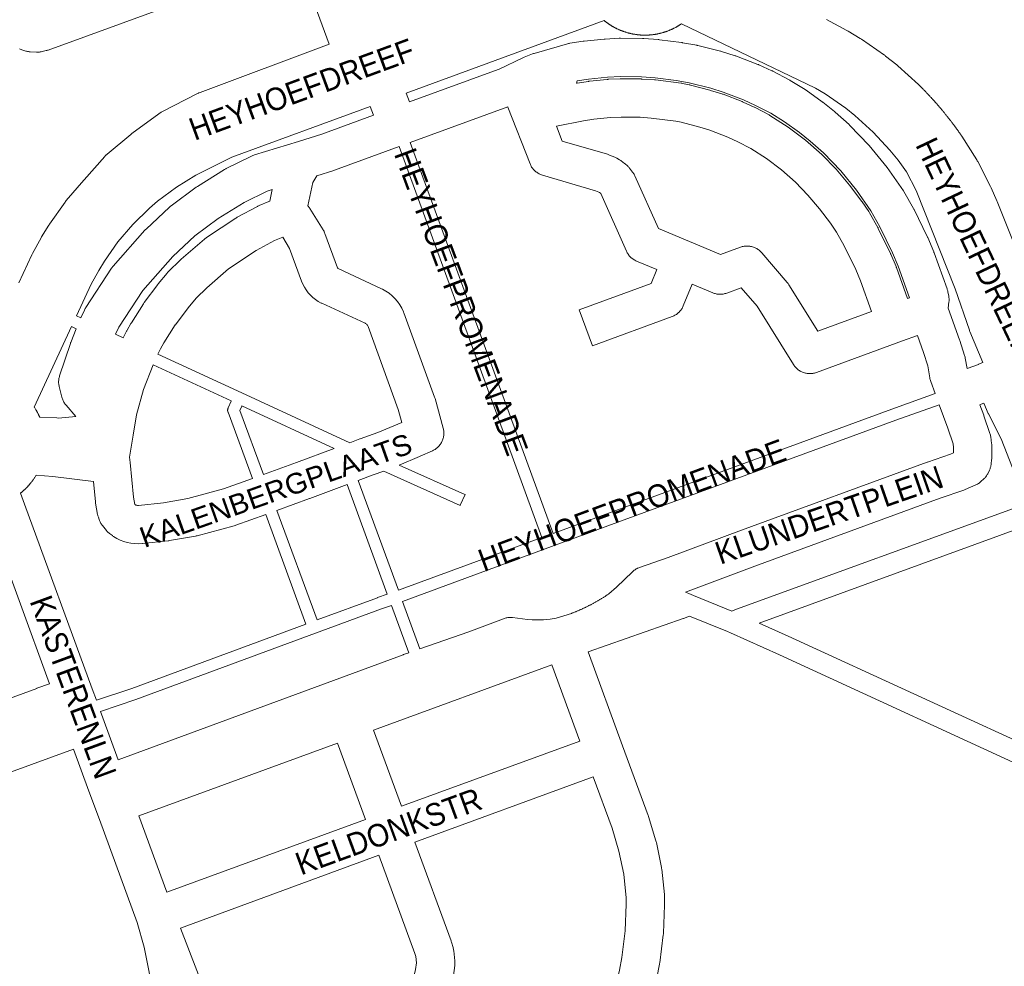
# Model space of a CAD drawing. Header units: metres. Extents: x 123819 to 142731, y 393440 to 405763.
# Tile 39 of 256: x 128300 to 128634, y 398653 to 398975. Entities that reach past the tile are written whole.
import ezdxf
from ezdxf.enums import TextEntityAlignment as Align

# ---------------------------------------------------------------- set-up
doc = ezdxf.new("R2010")
doc.units = ezdxf.units.M
doc.header["$MEASUREMENT"] = 0
for name, color, linetype, lineweight in [('gs-anno-wegen algemeen tekst', 7, 'Continuous', 0), ('gs-knt-aanvullende hoofdweg', 7, 'Continuous', 0), ('gs-knt-fietspaden', 7, 'Continuous', 0), ('gs-knt-paden', 7, 'Continuous', 0), ('gs-knt-wegen algemeen', 7, 'Continuous', 0)]:
    doc.layers.add(name, color=color, linetype=linetype, lineweight=lineweight)
doc.styles.add('Style-Arial', font='arial.ttf')

msp = doc.modelspace()

# ---------------------------------------------------------------- linework, layer by layer
at = {"layer": 'gs-knt-aanvullende hoofdweg', "color": 7, "linetype": 'Continuous', "flags": 128}
for points in [[(128498.38, 398974.37), (128431.11, 398949.7)], [(128524.63, 398973.28), (128524.58, 398973.25), (128524.54, 398973.22), (128524.44, 398973.15), (128524.28, 398973.04), (128524.26, 398973.02), (128524.22, 398973), (128524.07, 398972.9), (128524.02, 398972.87), (128523.87, 398972.78), (128523.76, 398972.71), (128523.61, 398972.61), (128523.54, 398972.57), (128523.38, 398972.48), (128523.32, 398972.44), (128523.17, 398972.35), (128523.07, 398972.3), (128522.91, 398972.21), (128522.83, 398972.16), (128522.67, 398972.08), (128522.6, 398972.04), (128522.56, 398972.01), (128522.4, 398971.93), (128522.35, 398971.9), (128522.19, 398971.82), (128522.09, 398971.77), (128521.92, 398971.69), (128521.86, 398971.66), (128521.69, 398971.58), (128521.58, 398971.52), (128521.41, 398971.45), (128521.36, 398971.42), (128521.2, 398971.35), (128521.08, 398971.3), (128520.91, 398971.22), (128520.86, 398971.2), (128520.84, 398971.19), (128520.84, 398971.19), (128520.69, 398971.13), (128520.59, 398971.09), (128520.42, 398971.02), (128520.32, 398970.98), (128520.15, 398970.91), (128520.08, 398970.89), (128519.91, 398970.82), (128519.81, 398970.78), (128519.64, 398970.72), (128519.57, 398970.7), (128519.4, 398970.64), (128519.32, 398970.61), (128519.15, 398970.55), (128519.02, 398970.51), (128519.01, 398970.51), (128518.84, 398970.45), (128518.8, 398970.44), (128518.63, 398970.39), (128518.5, 398970.35), (128518.33, 398970.3), (128518.25, 398970.28), (128518.08, 398970.23), (128517.95, 398970.19), (128517.78, 398970.15), (128517.74, 398970.14), (128517.56, 398970.09), (128517.43, 398970.06), (128517.25, 398970.02), (128517.18, 398970), (128517.14, 398969.99), (128517.13, 398969.99), (128517.01, 398969.96), (128516.92, 398969.94), (128516.74, 398969.9), (128516.65, 398969.88), (128516.47, 398969.85), (128516.36, 398969.82), (128516.18, 398969.79), (128516.14, 398969.78), (128515.96, 398969.75), (128515.83, 398969.73), (128515.65, 398969.7), (128515.53, 398969.68), (128515.35, 398969.66), (128515.31, 398969.65), (128515.22, 398969.64), (128515.13, 398969.63), (128515.01, 398969.61), (128514.83, 398969.59), (128514.74, 398969.58), (128514.56, 398969.56), (128514.48, 398969.55), (128514.3, 398969.53), (128514.18, 398969.52), (128514, 398969.5), (128513.91, 398969.5), (128513.73, 398969.49), (128513.65, 398969.48), (128513.47, 398969.47), (128513.38, 398969.46), (128513.28, 398969.46), (128513.2, 398969.46), (128513.08, 398969.45), (128512.9, 398969.44), (128512.81, 398969.44), (128512.63, 398969.44), (128512.55, 398969.44), (128512.37, 398969.43), (128512.24, 398969.43), (128512.06, 398969.44), (128511.98, 398969.44), (128511.8, 398969.44), (128511.72, 398969.44), (128511.54, 398969.45), (128511.45, 398969.45), (128511.33, 398969.45), (128511.27, 398969.46), (128511.15, 398969.46), (128510.97, 398969.47), (128510.93, 398969.47), (128510.74, 398969.48), (128510.58, 398969.5), (128510.4, 398969.51), (128510.36, 398969.52), (128510.18, 398969.53), (128510.06, 398969.54), (128509.87, 398969.56), (128509.79, 398969.57), (128509.61, 398969.59), (128509.52, 398969.6), (128509.39, 398969.62), (128509.38, 398969.62), (128509.34, 398969.63), (128509.26, 398969.64), (128509.08, 398969.66), (128508.96, 398969.68), (128508.78, 398969.71), (128508.7, 398969.72), (128508.52, 398969.75), (128508.43, 398969.77), (128508.26, 398969.8), (128508.14, 398969.82), (128507.96, 398969.86), (128507.92, 398969.86), (128507.74, 398969.9), (128507.6, 398969.93), (128507.46, 398969.96), (128507.43, 398969.97), (128507.36, 398969.98), (128507.18, 398970.02), (128507.05, 398970.06), (128506.88, 398970.1), (128506.83, 398970.11), (128506.65, 398970.16), (128506.54, 398970.19), (128506.36, 398970.24), (128506.28, 398970.26), (128506.1, 398970.31), (128506.01, 398970.34), (128505.84, 398970.39), (128505.77, 398970.41), (128505.59, 398970.47), (128505.58, 398970.47), (128505.47, 398970.51), (128505.3, 398970.56), (128505.26, 398970.57), (128505.09, 398970.63), (128504.95, 398970.68), (128504.78, 398970.74), (128504.71, 398970.77), (128504.54, 398970.83), (128504.45, 398970.86), (128504.28, 398970.93), (128504.2, 398970.96), (128504.03, 398971.03), (128503.96, 398971.06), (128503.79, 398971.13), (128503.75, 398971.14), (128503.65, 398971.18), (128503.49, 398971.26), (128503.45, 398971.27), (128503.29, 398971.34), (128503.15, 398971.41), (128502.99, 398971.48), (128502.95, 398971.5), (128502.79, 398971.57), (128502.67, 398971.63), (128502.51, 398971.71), (128502.41, 398971.76), (128502.25, 398971.84), (128502.22, 398971.86), (128502.05, 398971.94), (128501.99, 398971.97), (128501.99, 398971.98), (128501.92, 398972.01), (128501.8, 398972.08), (128501.76, 398972.1), (128501.7, 398972.13), (128501.54, 398972.22), (128501.47, 398972.26), (128501.32, 398972.35), (128501.21, 398972.41), (128501.21, 398972.41), (128501.2, 398972.41), (128501.05, 398972.5), (128500.99, 398972.54), (128500.83, 398972.63), (128500.75, 398972.69), (128500.59, 398972.78), (128500.51, 398972.84), (128500.35, 398972.94), (128500.29, 398972.98), (128500.13, 398973.08), (128500.08, 398973.12), (128499.98, 398973.18), (128499.93, 398973.22), (128499.83, 398973.28), (128499.75, 398973.34), (128499.68, 398973.38), (128499.59, 398973.45), (128499.44, 398973.56), (128499.37, 398973.61), (128499.22, 398973.72), (128499.15, 398973.77), (128499, 398973.88), (128498.93, 398973.93), (128498.79, 398974.05), (128498.72, 398974.1), (128498.58, 398974.21), (128498.49, 398974.28), (128498.38, 398974.37)], [(128625.61, 398857.53), (128627.08, 398858.12), (128622.64, 398868.65), (128622.54, 398868.89), (128622.45, 398869.13), (128617.65, 398883.13), (128604.41, 398916.63), (128601.1, 398922.99), (128598.24, 398926.89), (128595.45, 398930.33), (128589.79, 398936.45), (128583.52, 398942.14), (128580.46, 398944.59), (128573.45, 398949.47), (128570.18, 398951.44), (128570.18, 398951.44), (128524.63, 398973.28)], [(128573.94, 398974.7), (128580.85, 398971.05), (128581.04, 398970.95), (128581.23, 398970.84), (128585.39, 398968.33), (128585.6, 398968.2), (128585.8, 398968.06), (128593.6, 398962.63), (128593.8, 398962.49), (128593.99, 398962.34), (128597.81, 398959.3), (128598, 398959.15), (128598.18, 398958.99), (128605.21, 398952.6), (128605.45, 398952.37), (128605.61, 398952.21), (128605.7, 398952.12), (128605.78, 398952.04), (128605.94, 398951.88), (128606.1, 398951.72), (128606.19, 398951.63), (128606.27, 398951.55), (128606.43, 398951.39), (128606.43, 398951.39), (128606.59, 398951.22), (128606.67, 398951.14), (128606.75, 398951.06), (128606.91, 398950.89), (128606.92, 398950.89), (128607.07, 398950.73), (128607.16, 398950.64), (128607.24, 398950.56), (128607.4, 398950.4), (128607.4, 398950.39), (128607.56, 398950.23), (128607.64, 398950.14), (128607.72, 398950.06), (128607.88, 398949.9), (128607.88, 398949.89), (128608.03, 398949.73), (128608.12, 398949.64), (128608.19, 398949.56), (128608.35, 398949.39), (128608.36, 398949.39), (128608.51, 398949.22), (128608.6, 398949.13), (128608.67, 398949.05), (128608.83, 398948.89), (128608.83, 398948.88), (128608.92, 398948.78), (128608.98, 398948.72), (128609.07, 398948.62), (128609.14, 398948.55), (128609.14, 398948.54), (128609.3, 398948.38), (128609.3, 398948.37), (128609.45, 398948.21), (128609.54, 398948.11), (128609.61, 398948.04), (128609.76, 398947.87), (128609.77, 398947.86), (128609.92, 398947.69), (128610.01, 398947.6), (128610.07, 398947.52), (128610.23, 398947.35), (128610.24, 398947.34), (128610.38, 398947.18), (128610.47, 398947.08), (128610.56, 398946.98), (128610.7, 398946.82), (128610.71, 398946.81), (128610.86, 398946.64), (128610.93, 398946.56), (128611.02, 398946.47), (128611.16, 398946.3), (128611.17, 398946.29), (128611.32, 398946.12), (128611.39, 398946.04), (128611.47, 398945.95), (128611.62, 398945.78), (128611.62, 398945.77), (128611.77, 398945.6), (128611.85, 398945.51), (128611.93, 398945.42), (128612.07, 398945.25), (128612.08, 398945.25), (128612.23, 398945.07), (128612.3, 398944.99), (128612.38, 398944.9), (128612.52, 398944.72), (128612.52, 398944.72), (128612.67, 398944.55), (128612.75, 398944.46), (128612.82, 398944.37), (128612.97, 398944.19), (128613.12, 398944.02), (128613.19, 398943.92), (128613.27, 398943.84), (128613.41, 398943.66), (128613.41, 398943.66), (128613.56, 398943.48), (128613.64, 398943.39), (128613.71, 398943.31), (128613.85, 398943.13), (128613.86, 398943.12), (128614, 398942.95), (128614.08, 398942.85), (128614.14, 398942.77), (128614.29, 398942.59), (128614.29, 398942.58), (128614.43, 398942.41), (128614.51, 398942.31), (128614.58, 398942.23), (128614.72, 398942.05), (128614.73, 398942.04), (128614.87, 398941.87), (128614.95, 398941.77), (128615.01, 398941.69), (128615.15, 398941.51), (128615.16, 398941.5), (128615.3, 398941.33), (128615.38, 398941.22), (128615.46, 398941.12), (128615.59, 398940.95), (128615.6, 398940.94), (128615.74, 398940.76), (128615.81, 398940.68), (128615.88, 398940.58), (128616.02, 398940.4), (128616.03, 398940.39), (128616.17, 398940.21), (128616.23, 398940.13), (128616.31, 398940.03), (128616.44, 398939.85), (128616.45, 398939.84), (128616.59, 398939.66), (128616.65, 398939.57), (128616.72, 398939.48), (128616.73, 398939.47), (128616.73, 398939.47), (128616.86, 398939.3), (128616.87, 398939.29), (128617, 398939.11), (128617.07, 398939.02), (128617.14, 398938.92), (128617.28, 398938.74), (128617.28, 398938.74), (128617.42, 398938.55), (128617.48, 398938.46), (128617.56, 398938.36), (128617.69, 398938.18), (128617.69, 398938.18), (128617.83, 398937.99), (128617.89, 398937.9), (128617.97, 398937.81), (128618.1, 398937.62), (128618.1, 398937.62), (128618.24, 398937.43), (128618.3, 398937.34), (128618.37, 398937.24), (128618.51, 398937.06), (128618.51, 398937.06), (128618.64, 398936.87), (128618.71, 398936.78), (128618.78, 398936.68), (128618.91, 398936.49), (128618.91, 398936.49), (128619.04, 398936.3), (128619.11, 398936.21), (128619.18, 398936.11), (128619.31, 398935.93), (128619.44, 398935.74), (128619.51, 398935.64), (128619.57, 398935.55), (128619.71, 398935.36), (128619.88, 398935.09), (128624.98, 398927.01), (128625.15, 398926.73), (128625.3, 398926.45), (128629.68, 398917.97), (128629.79, 398917.75), (128629.89, 398917.53), (128631.84, 398913.06), (128631.94, 398912.84), (128645.68, 398878.36)], [(128299.47, 398885.26), (128303.92, 398894.77), (128304.02, 398894.97), (128304.12, 398895.16), (128307.01, 398900.49), (128307.1, 398900.66), (128307.2, 398900.83), (128309.61, 398904.77), (128309.74, 398904.98), (128309.89, 398905.19), (128315.16, 398912.65), (128315.36, 398912.92), (128315.57, 398913.18), (128321.51, 398920.15), (128321.61, 398920.27), (128328.64, 398928.19), (128328.83, 398928.39), (128328.9, 398928.46), (128329.03, 398928.59), (128329.16, 398928.72), (128329.23, 398928.78), (128329.44, 398928.96), (128337.47, 398935.67), (128337.66, 398935.82), (128337.85, 398935.96), (128347.08, 398942.72), (128347.31, 398942.89), (128347.4, 398942.94), (128347.56, 398943.05), (128347.73, 398943.15), (128347.81, 398943.2), (128348.07, 398943.34), (128360.21, 398949.61), (128360.48, 398949.74), (128360.57, 398949.78), (128360.61, 398949.8), (128360.66, 398949.82), (128360.75, 398949.86), (128361.03, 398949.97), (128404.89, 398966.35)], [(128418.89, 398945.21), (128371.89, 398927.97), (128359.66, 398921.86), (128353.01, 398917.76), (128346.63, 398912.99), (128343.88, 398910.63), (128338.2, 398905.06), (128333.14, 398899.11), (128328.54, 398892.61), (128326.6, 398889.43), (128324.06, 398884.74), (128319.06, 398873.99)], [(128317.37, 398870.35), (128304.69, 398842.99)], [(128625.6, 398857.52), (128625.61, 398857.53), (128625.61, 398857.53)], [(128304.69, 398842.99), (128304.75, 398842.89), (128304.99, 398842.54), (128305.26, 398842.07), (128305.35, 398841.93), (128305.44, 398841.77), (128305.46, 398841.74), (128305.55, 398841.58), (128305.59, 398841.5), (128305.68, 398841.34), (128305.72, 398841.26), (128305.81, 398841.1), (128305.86, 398841), (128305.94, 398840.84), (128305.98, 398840.78), (128306.06, 398840.61), (128306.11, 398840.51), (128306.19, 398840.35), (128306.23, 398840.25), (128306.31, 398840.09), (128306.34, 398840.02), (128306.42, 398839.86), (128306.45, 398839.79), (128306.52, 398839.62), (128306.55, 398839.56)], [(128305.35, 398819.84), (128305.3, 398819.76), (128305.27, 398819.71), (128305.26, 398819.7), (128305.17, 398819.54), (128305.12, 398819.46), (128305.03, 398819.31), (128304.97, 398819.21), (128304.87, 398819.06), (128304.84, 398819.01), (128304.74, 398818.86), (128304.67, 398818.75), (128304.57, 398818.6), (128304.52, 398818.53), (128304.41, 398818.38), (128304.37, 398818.31), (128304.28, 398818.19), (128304.26, 398818.17), (128304.21, 398818.09), (128304.1, 398817.94), (128304.05, 398817.87), (128303.94, 398817.73), (128303.87, 398817.63), (128303.76, 398817.49), (128303.71, 398817.42), (128303.59, 398817.28), (128303.56, 398817.23), (128303.44, 398817.09), (128303.35, 398816.97), (128303.23, 398816.84), (128303.2, 398816.79), (128303.17, 398816.76), (128303.08, 398816.65), (128303.02, 398816.59), (128302.91, 398816.45), (128302.81, 398816.34), (128302.69, 398816.21), (128302.65, 398816.16), (128302.52, 398816.03), (128302.48, 398815.99), (128302.36, 398815.85), (128302.26, 398815.75), (128302.13, 398815.62), (128302.07, 398815.55), (128301.95, 398815.43), (128301.95, 398815.43), (128301.9, 398815.38), (128301.78, 398815.26), (128301.69, 398815.18), (128301.56, 398815.05), (128301.5, 398814.99), (128301.37, 398814.87), (128301.3, 398814.81), (128301.17, 398814.68), (128301.08, 398814.6), (128300.95, 398814.48), (128300.9, 398814.45), (128300.77, 398814.33), (128300.65, 398814.23), (128300.62, 398814.21), (128300.51, 398814.11), (128300.47, 398814.08), (128300.33, 398813.96), (128300.26, 398813.91), (128300.12, 398813.79), (128300.04, 398813.72)]]:
    msp.add_lwpolyline(points, dxfattribs=at)
at = {"layer": 'gs-knt-fietspaden', "color": 7, "linetype": 'Continuous', "flags": 128}
for points in [[(128541.74, 398773.64), (128543.32, 398774.22), (128639.91, 398809.42), (128639.95, 398809.43), (128641.6, 398810.01), (128639.93, 398815.1), (128633.28, 398832.21), (128628.96, 398840.7), (128628.9, 398840.84), (128627.34, 398844.26)], [(128647.14, 398804.5), (128647.11, 398804.49), (128645.87, 398804.07), (128642.29, 398802.81), (128550.98, 398769.54)], [(128526.01, 398780.08), (128527.18, 398779.56), (128528.75, 398778.86), (128541.74, 398773.64)], [(128527.34, 398771.86), (128525.3, 398771.08), (128525.21, 398771.05), (128525.21, 398771.05), (128525.21, 398771.04), (128492.89, 398759.75)], [(128650.07, 398716.36), (128557.94, 398758.71), (128541.24, 398766.23), (128540.3, 398766.66), (128527.34, 398771.86)], [(128550.98, 398769.54), (128560.83, 398765.1), (128560.86, 398765.09), (128651.68, 398723.34)], [(128480.63, 398755.37), (128420.03, 398733.18)], [(128407.8, 398728.7), (128340.25, 398703.97)]]:
    msp.add_lwpolyline(points, dxfattribs=at)
at = {"layer": 'gs-knt-paden', "color": 7, "linetype": 'Continuous', "flags": 128}
for points in [[(128414.8, 398818.03), (128428.44, 398780.69), (128477.23, 398798.62), (128428.67, 398931.56)], [(128432.44, 398932.94), (128481, 398800.01), (128596.08, 398842.27), (128596.1, 398842.28), (128610.84, 398847.55)], [(128346.74, 398860.99), (128375.22, 398847.83), (128411.94, 398830.86)], [(128371.63, 398845.06), (128345.13, 398857.31)], [(128378.85, 398818.69), (128370.54, 398841.19), (128370.51, 398841.28), (128370.48, 398841.38), (128370.46, 398841.47), (128370.44, 398841.56), (128370.43, 398841.66), (128370.42, 398841.75), (128370.42, 398841.85), (128370.42, 398841.95), (128370.42, 398842.04), (128370.43, 398842.14), (128370.45, 398842.23), (128370.47, 398842.33), (128370.49, 398842.42), (128370.52, 398842.51), (128370.55, 398842.61), (128370.59, 398842.69), (128371.57, 398844.95), (128371.6, 398845.01), (128371.63, 398845.06)], [(128375.28, 398843.37), (128375.23, 398843.28), (128374.59, 398841.82), (128382.63, 398820.06)], [(128406.64, 398828.89), (128375.28, 398843.37)], [(128612.22, 398843.78), (128597.46, 398838.49), (128480.5, 398795.54), (128429.83, 398776.92), (128435.76, 398760.77)], [(128449.43, 398809.56), (128449.43, 398809.56), (128449.43, 398809.56), (128423.48, 398821.19)], [(128387.13, 398807.84), (128400.81, 398770.59), (128421.32, 398778.17), (128421.36, 398778.18), (128424.66, 398779.34), (128411.03, 398816.63)], [(128325.83, 398743.27), (128337.88, 398747.33), (128397.04, 398769.19), (128383.35, 398806.47)], [(128431.97, 398759.44), (128426.04, 398775.56), (128422.7, 398774.39), (128400.31, 398766.12), (128339.24, 398743.54), (128339.19, 398743.53), (128327.23, 398739.5)]]:
    msp.add_lwpolyline(points, dxfattribs=at)
msp.add_lwpolyline([(128428.75, 398823.24), (128451.07, 398813.23), (128451.07, 398813.23, -0.399597), (128451.08, 398813.22), (128451.08, 398813.22), (128449.44, 398809.57), (128449.43, 398809.56)], format="xyb", dxfattribs=at)
at = {"layer": 'gs-knt-wegen algemeen', "color": 7, "linetype": 'Continuous', "flags": 128}
for points in [[(128394.24, 398995.41), (128309.42, 398964.38), (128309.19, 398964.3), (128308.96, 398964.23), (128308.72, 398964.17), (128307.37, 398963.84), (128307.06, 398963.77), (128306.75, 398963.72), (128306.43, 398963.69), (128306.11, 398963.66), (128305.8, 398963.66), (128305.48, 398963.67), (128303.27, 398963.79), (128302.98, 398963.81), (128302.69, 398963.85), (128302.4, 398963.89), (128302.11, 398963.96), (128301.83, 398964.03), (128301.55, 398964.12), (128300.49, 398964.47), (128300.22, 398964.57), (128299.95, 398964.68), (128299.68, 398964.8)], [(128404.89, 398966.35), (128394.24, 398995.41)], [(128462.63, 398957.87), (128470.68, 398961.73), (128470.91, 398961.84), (128471.14, 398961.93), (128474.02, 398963.04), (128474.3, 398963.14), (128474.57, 398963.23), (128485.94, 398966.48), (128486.2, 398966.54), (128486.46, 398966.6), (128486.73, 398966.65), (128491.24, 398967.35), (128491.4, 398967.37), (128491.56, 398967.39), (128498.34, 398968.1), (128498.52, 398968.11), (128498.7, 398968.12), (128503.5, 398968.35), (128503.7, 398968.36), (128503.89, 398968.36), (128511.44, 398968.27), (128511.62, 398968.26), (128511.8, 398968.25), (128516.76, 398967.92), (128516.95, 398967.9), (128517.14, 398967.88), (128524.64, 398966.92), (128524.83, 398966.9), (128525.02, 398966.86), (128529.8, 398965.97), (128529.98, 398965.93), (128530.16, 398965.89), (128537.84, 398964.01), (128538.03, 398963.96), (128538.22, 398963.9), (128542.9, 398962.45), (128543.11, 398962.38), (128543.32, 398962.31), (128550.57, 398959.5), (128550.75, 398959.43), (128550.92, 398959.35), (128555.36, 398957.33), (128555.52, 398957.25), (128555.68, 398957.17)], [(128431.11, 398949.7), (128432.2, 398946.72), (128462.34, 398957.76), (128462.63, 398957.86)], [(128462.63, 398957.86), (128462.63, 398957.87), (128462.63, 398957.87)], [(128462.63, 398957.86), (128462.63, 398957.87), (128462.63, 398957.87)], [(128489.13, 398953.85), (128489.01, 398953.09), (128489.22, 398953.12), (128493.01, 398953.71), (128493.17, 398953.73), (128493.33, 398953.75), (128499.38, 398954.38), (128499.56, 398954.4), (128499.74, 398954.41), (128503.75, 398954.6), (128503.94, 398954.61), (128504.14, 398954.61), (128510.89, 398954.53), (128511.07, 398954.52), (128511.25, 398954.51), (128515.42, 398954.23), (128515.61, 398954.21), (128515.8, 398954.19), (128524.52, 398953.09), (128524.73, 398953.05), (128524.95, 398953.01), (128527.29, 398952.56), (128527.49, 398952.51), (128527.69, 398952.46), (128534.27, 398950.73), (128534.54, 398950.65), (128538.37, 398949.46), (128538.59, 398949.39), (128538.8, 398949.32), (128545.23, 398946.82), (128545.41, 398946.75), (128545.58, 398946.68), (128549.32, 398944.98), (128549.48, 398944.9), (128549.63, 398944.82), (128554.42, 398942.32), (128554.7, 398942.16), (128560.91, 398938.19), (128566.79, 398933.75), (128572.32, 398928.87), (128572.36, 398928.84), (128577.23, 398923.81), (128581.78, 398918.48), (128585.97, 398912.87), (128586.05, 398912.74), (128588.25, 398909.43), (128588.37, 398909.24), (128588.48, 398909.05), (128591.32, 398904.06), (128591.42, 398903.88), (128591.51, 398903.7), (128595.63, 398895.24), (128595.71, 398895.08), (128595.78, 398894.91), (128597.54, 398890.74), (128597.6, 398890.58), (128597.66, 398890.43), (128597.66, 398890.42), (128597.66, 398890.42), (128601.44, 398879.92), (128602.12, 398880.17), (128598.28, 398890.85), (128596.38, 398895.38), (128592.06, 398904.22), (128588.96, 398909.68), (128584.12, 398916.67), (128578.73, 398923.25), (128572.84, 398929.38), (128568.33, 398933.41), (128564.7, 398936.33), (128559.6, 398940.01), (128554.97, 398942.85), (128549.8, 398945.55), (128545.69, 398947.43), (128538.83, 398950.08), (128534.55, 398951.41), (128527.23, 398953.2), (128522.81, 398954.03), (128515.68, 398954.94), (128511.1, 398955.25), (128503.93, 398955.34), (128499.51, 398955.13), (128493.07, 398954.46), (128489.13, 398953.85)], [(128555.68, 398957.17), (128561.21, 398954.28), (128561.4, 398954.17), (128561.59, 398954.06), (128566.61, 398950.98), (128566.82, 398950.85), (128567.03, 398950.71), (128572.45, 398946.78), (128572.59, 398946.69), (128572.72, 398946.59), (128576.61, 398943.46), (128576.74, 398943.35), (128576.87, 398943.24), (128581.6, 398939.02), (128581.77, 398938.86), (128588.46, 398931.91), (128594.56, 398924.45), (128600.04, 398916.52), (128600.2, 398916.26), (128603.48, 398910.48), (128603.58, 398910.3), (128603.68, 398910.11), (128608.16, 398900.93), (128608.23, 398900.76), (128608.31, 398900.6), (128610.35, 398895.74), (128610.42, 398895.58), (128610.48, 398895.42), (128614.88, 398883.17), (128614.96, 398882.93), (128615.03, 398882.69), (128615.09, 398882.45), (128615.15, 398882.21), (128615.44, 398880.7), (128615.49, 398880.42), (128615.52, 398880.13), (128615.55, 398879.85), (128615.56, 398879.56), (128615.55, 398879.28), (128615.54, 398878.99), (128615.51, 398878.71), (128615.27, 398876.66), (128615.28, 398876.62), (128619.14, 398865.85), (128619.22, 398865.64), (128620.86, 398860.52), (128620.95, 398860.23), (128621.02, 398859.92), (128621.08, 398859.61), (128621.68, 398856.05), (128622.03, 398856.17), (128625.54, 398857.5), (128625.6, 398857.52)], [(128319.06, 398873.99), (128320.54, 398873.29), (128321.75, 398875.98), (128321.86, 398876.21), (128321.98, 398876.44), (128322.11, 398876.66), (128322.24, 398876.88), (128330.97, 398890.16), (128331.15, 398890.42), (128331.34, 398890.66), (128331.53, 398890.9), (128342.29, 398903.07), (128342.5, 398903.3), (128342.73, 398903.51), (128350.68, 398910.95), (128350.87, 398911.12), (128351.05, 398911.27), (128351.25, 398911.42), (128359.69, 398917.7), (128359.91, 398917.85), (128360.13, 398918), (128369.39, 398923.76), (128369.57, 398923.87), (128369.76, 398923.98), (128369.95, 398924.07), (128378.54, 398928.3), (128378.78, 398928.41), (128379.02, 398928.51), (128379.26, 398928.61), (128379.51, 398928.69), (128394.52, 398933.29), (128402.43, 398935.81), (128419.98, 398942.24), (128418.89, 398945.21)], [(128465.63, 398945.1), (128432.44, 398932.94)], [(128510.55, 398941.51), (128504.18, 398941.59), (128500.55, 398941.41), (128494.84, 398940.82), (128491.33, 398940.28), (128482.16, 398938.51), (128484.13, 398933.42), (128499.45, 398928.92), (128499.69, 398928.85), (128499.92, 398928.77), (128500.14, 398928.68), (128501.97, 398927.91), (128502.21, 398927.8), (128502.45, 398927.68), (128502.68, 398927.56), (128503.54, 398927.06), (128503.76, 398926.93), (128503.97, 398926.79), (128504.18, 398926.65), (128505.27, 398925.84), (128505.47, 398925.69), (128505.66, 398925.53), (128506.12, 398925.13), (128506.32, 398924.95), (128506.5, 398924.77), (128506.68, 398924.57), (128506.85, 398924.38), (128507.02, 398924.17), (128508, 398922.9), (128508.18, 398922.65), (128508.34, 398922.39), (128508.5, 398922.13), (128508.65, 398921.86), (128508.78, 398921.59), (128516.77, 398903.65), (128527.32, 398899.25), (128537.9, 398894.83), (128544.71, 398897.33), (128545.01, 398897.43), (128545.31, 398897.52), (128545.62, 398897.59), (128545.93, 398897.65), (128546.25, 398897.69), (128546.56, 398897.72), (128546.88, 398897.73), (128547.19, 398897.73), (128547.51, 398897.71), (128547.82, 398897.67), (128548.14, 398897.62), (128548.45, 398897.56), (128548.75, 398897.48), (128549.05, 398897.38), (128549.35, 398897.27), (128549.64, 398897.15), (128549.93, 398897.01), (128550.2, 398896.86), (128550.47, 398896.7), (128550.74, 398896.52), (128550.99, 398896.33), (128551.23, 398896.13), (128551.47, 398895.91), (128551.69, 398895.69), (128551.9, 398895.45), (128560.56, 398885.33), (128560.72, 398885.14), (128560.86, 398884.95), (128561, 398884.75), (128561.14, 398884.54), (128570.96, 398868.79), (128589.21, 398875.46), (128585.47, 398885.85), (128583.85, 398889.7), (128579.9, 398897.81), (128577.28, 398902.42), (128575.24, 398905.48), (128571.57, 398910.39), (128567.6, 398915.06), (128563.33, 398919.46), (128558.59, 398923.63), (128553.55, 398927.44), (128548.23, 398930.86), (128543.75, 398933.2), (128540.35, 398934.75), (128534.31, 398937.09), (128530.82, 398938.17), (128524.57, 398939.82), (128522.66, 398940.2), (128514.34, 398941.25), (128510.55, 398941.51)], [(128428.67, 398931.56), (128406.78, 398923.54), (128406.52, 398923.45), (128400.72, 398921.6), (128399.32, 398919.37), (128397.68, 398911.41), (128397.86, 398911.19), (128398.05, 398910.96), (128398.23, 398910.72), (128398.39, 398910.46), (128402.9, 398903.21), (128403.03, 398902.98), (128403.16, 398902.75), (128403.27, 398902.51), (128403.38, 398902.27), (128403.48, 398902.02), (128407.8, 398890.29), (128407.84, 398890.17), (128407.85, 398890.15), (128407.86, 398890.13), (128407.87, 398890.11), (128407.88, 398890.09), (128407.9, 398890.08), (128407.91, 398890.06), (128407.93, 398890.05), (128407.95, 398890.04), (128422.74, 398883.22), (128423, 398883.09), (128424.16, 398882.42), (128425.27, 398881.66), (128426.3, 398880.8), (128427.25, 398879.86), (128428.12, 398878.83), (128428.9, 398877.74), (128429.58, 398876.58), (128430.16, 398875.37), (128430.22, 398875.21), (128430.28, 398875.06), (128440.73, 398846.36), (128440.82, 398846.11), (128440.89, 398845.86), (128443.65, 398835.81), (128443.73, 398835.5), (128443.79, 398835.19), (128443.83, 398834.87), (128443.86, 398834.56), (128443.88, 398834.24), (128443.88, 398833.92), (128443.86, 398833.61), (128443.83, 398833.29), (128443.79, 398832.98), (128443.72, 398832.66), (128443.65, 398832.36), (128443.56, 398832.05), (128443.45, 398831.75), (128443.33, 398831.46), (128443.19, 398831.17), (128443.04, 398830.89), (128442.88, 398830.62), (128442.71, 398830.35), (128442.52, 398830.1), (128442.32, 398829.85), (128442.1, 398829.61), (128441.88, 398829.39), (128441.65, 398829.17), (128441.4, 398828.97), (128441.15, 398828.78), (128440.88, 398828.6), (128440.61, 398828.44), (128440.33, 398828.29), (128440.05, 398828.15), (128435.78, 398826.23), (128435.66, 398826.18), (128428.75, 398823.24)], [(128341.59, 398882.62), (128333.41, 398870.16), (128332.31, 398867.73), (128334.94, 398866.5), (128336.04, 398868.73), (128336.13, 398868.91), (128336.23, 398869.09), (128337.55, 398871.39), (128337.69, 398871.64), (128341.78, 398878.12), (128341.93, 398878.35), (128342.1, 398878.57), (128346.69, 398884.64), (128346.84, 398884.83), (128349.84, 398888.51), (128349.99, 398888.68), (128350.14, 398888.86), (128350.3, 398889.02), (128354.31, 398892.98), (128354.47, 398893.14), (128354.64, 398893.29), (128362.58, 398900.11), (128362.79, 398900.28), (128363, 398900.44), (128363.22, 398900.59), (128373.15, 398907.2), (128373.4, 398907.36), (128373.66, 398907.51), (128380.51, 398911.19), (128380.7, 398911.3), (128380.91, 398911.39), (128381.11, 398911.48), (128384.46, 398912.87), (128384.7, 398912.96), (128385.52, 398916.91), (128383.83, 398916.39), (128375.99, 398912.54), (128367.24, 398907.09), (128359.31, 398901.19), (128351.84, 398894.21), (128341.6, 398882.63), (128341.6, 398882.62), (128341.59, 398882.62)], [(128411.94, 398830.86), (128415.34, 398832.13), (128415.45, 398832.17), (128421.45, 398834.28), (128429.62, 398837.75), (128428.41, 398842.16), (128418.12, 398870.4), (128418.02, 398870.59), (128417.9, 398870.77), (128417.77, 398870.93), (128417.62, 398871.09), (128417.47, 398871.23), (128417.3, 398871.36), (128417.12, 398871.47), (128402.37, 398878.27), (128402.22, 398878.34), (128401.22, 398878.89), (128400.27, 398879.52), (128399.38, 398880.23), (128398.55, 398881.02), (128397.79, 398881.87), (128397.11, 398882.79), (128396.5, 398883.76), (128395.99, 398884.78), (128395.56, 398885.84), (128391.49, 398896.9), (128389.13, 398900.7), (128386.39, 398899.57), (128380.11, 398896.19), (128370.76, 398889.98), (128363.3, 398883.56), (128359.71, 398880.01), (128357, 398876.69), (128352.65, 398870.94), (128352.65, 398870.93), (128352.64, 398870.93)], [(128306.55, 398839.56), (128312.35, 398839.27), (128312.9, 398839.24), (128318.87, 398839.81), (128315.52, 398843.61), (128315.32, 398843.85), (128315.13, 398844.1), (128314.96, 398844.35), (128314.79, 398844.61), (128314.64, 398844.89), (128314.5, 398845.16), (128314.38, 398845.45), (128314.27, 398845.74), (128314.17, 398846.03), (128314.09, 398846.33), (128313.18, 398849.94), (128313.11, 398850.24), (128313.06, 398850.54), (128313.02, 398850.85), (128312.99, 398851.15), (128312.98, 398851.46), (128312.99, 398851.77), (128313.01, 398852.07), (128313.04, 398852.38), (128313.09, 398852.68), (128313.15, 398852.99), (128313.23, 398853.28), (128313.32, 398853.58), (128316.98, 398864.6), (128317.04, 398864.78), (128317.11, 398864.96), (128318.96, 398869.59), (128317.37, 398870.35)], [(128352.64, 398870.93), (128348.78, 398864.81), (128347.63, 398862.8), (128346.74, 398860.99)], [(128345.13, 398857.31), (128341.86, 398848.9), (128339.47, 398840.31), (128338.33, 398833.44), (128337.07, 398825.93), (128337.25, 398824.14), (128338.42, 398812.32), (128338.87, 398809.83), (128338.88, 398809.83), (128339.05, 398809.74), (128339.23, 398809.67), (128339.41, 398809.62), (128339.6, 398809.58), (128339.79, 398809.55), (128339.98, 398809.55), (128340.17, 398809.55), (128348.6, 398810.42), (128356.93, 398811.88), (128369, 398815.13), (128378.85, 398818.69)], [(128625.6, 398857.52), (128625.61, 398857.53), (128625.61, 398857.53)], [(128508.01, 398786.99), (128508.12, 398787.09), (128508.24, 398787.2), (128508.48, 398787.4), (128508.61, 398787.49), (128508.73, 398787.59), (128508.86, 398787.68), (128508.99, 398787.76), (128509.26, 398787.93), (128509.4, 398788), (128509.54, 398788.08), (128509.68, 398788.15), (128509.82, 398788.22), (128510.11, 398788.34), (128510.4, 398788.45), (128520.13, 398791.79), (128545.04, 398801.07), (128545.07, 398801.08), (128608.12, 398824.21), (128608.23, 398824.25), (128616.08, 398826.97), (128617.06, 398827.4), (128617.08, 398829.2), (128616.9, 398830.44), (128615.1, 398835.85), (128612.22, 398843.78)], [(128626.07, 398843.79), (128627.37, 398840.22), (128627.43, 398840.04), (128629.44, 398833.99), (128629.52, 398833.71), (128629.6, 398833.43), (128629.66, 398833.15), (128629.7, 398832.86), (128630.03, 398830.56), (128630.06, 398830.32), (128630.09, 398830.07), (128630.1, 398829.83), (128630.1, 398829.58), (128630.07, 398825.72), (128630.06, 398825.4), (128630.03, 398825.09), (128629.88, 398823.67), (128629.85, 398823.38), (128629.8, 398823.1), (128629.74, 398822.82), (128629.66, 398822.54), (128629.58, 398822.27), (128629.48, 398822), (128629.37, 398821.73), (128629.25, 398821.47), (128628.68, 398820.32), (128628.54, 398820.05), (128628.39, 398819.8), (128628.24, 398819.55), (128628.06, 398819.31), (128627.88, 398819.08), (128627.69, 398818.85), (128627.49, 398818.64), (128627.28, 398818.43), (128626.52, 398817.73), (128626.29, 398817.52), (128626.05, 398817.32), (128625.79, 398817.14), (128625.53, 398816.97), (128625.26, 398816.81), (128624.99, 398816.66), (128624.7, 398816.53), (128621.07, 398814.94), (128620.83, 398814.84), (128620.58, 398814.75), (128612.55, 398811.97), (128549.57, 398788.86), (128526.01, 398780.08)], [(128627.34, 398844.26), (128626.52, 398843.95), (128626.26, 398843.85), (128626.07, 398843.79)], [(128382.63, 398820.06), (128393.77, 398824.1), (128406.64, 398828.89)], [(128423.48, 398821.19), (128419.83, 398819.9), (128414.8, 398818.03)], [(128383.35, 398806.47), (128373.17, 398802.8), (128372.92, 398802.71), (128372.66, 398802.63), (128360.04, 398799.23), (128359.75, 398799.16), (128359.46, 398799.1), (128350.61, 398797.56), (128350.38, 398797.52), (128350.16, 398797.5), (128341.45, 398796.6), (128341.38, 398796.59), (128340.11, 398796.53), (128338.84, 398796.57), (128337.57, 398796.72), (128336.32, 398796.97), (128335.1, 398797.32), (128333.91, 398797.78), (128332.77, 398798.33), (128331.67, 398798.98), (128331.45, 398799.12), (128331.25, 398799.27), (128330.32, 398799.98), (128330.08, 398800.17), (128329.85, 398800.38), (128329.63, 398800.59), (128329.42, 398800.82), (128329.22, 398801.05), (128327.88, 398802.7), (128327.71, 398802.92), (128327.54, 398803.16), (128327.38, 398803.4), (128327.24, 398803.65), (128327.1, 398803.91), (128326.98, 398804.17), (128326.87, 398804.44), (128326.77, 398804.71), (128326.48, 398805.55), (128326.41, 398805.79), (128326.35, 398806.02), (128326.29, 398806.26), (128326.24, 398806.5), (128325.56, 398810.27), (128325.52, 398810.52), (128325.49, 398810.78), (128324.81, 398817.67), (128310.97, 398819.36), (128305.35, 398819.84)], [(128411.03, 398816.63), (128398.29, 398811.88), (128398.23, 398811.86), (128387.13, 398807.84)], [(128300.04, 398813.72), (128301.39, 398810.01), (128301.4, 398810.01)], [(128309.88, 398748.88), (128289.17, 398805.54), (128287.89, 398809.04)], [(128301.4, 398810.01), (128324.35, 398747.22), (128325.83, 398743.27)], [(128435.76, 398760.77), (128452.43, 398766.59), (128464.11, 398771.03), (128464.41, 398771.13), (128464.71, 398771.22), (128465.01, 398771.29), (128465.32, 398771.35), (128465.63, 398771.4), (128465.94, 398771.43), (128466.25, 398771.45), (128466.56, 398771.45), (128466.87, 398771.43), (128467.18, 398771.4), (128472.36, 398770.79), (128473.93, 398770.68), (128477.73, 398770.66), (128480.04, 398770.89), (128482.08, 398771.25), (128487.22, 398772.81), (128487.43, 398772.89), (128487.64, 398772.97), (128487.85, 398773.06), (128488.06, 398773.14), (128488.27, 398773.22), (128488.47, 398773.31), (128488.68, 398773.39), (128488.89, 398773.48), (128489.1, 398773.57), (128489.31, 398773.65), (128489.51, 398773.74), (128489.72, 398773.83), (128489.93, 398773.92), (128490.13, 398774.01), (128490.34, 398774.11), (128490.55, 398774.2), (128490.75, 398774.29), (128490.96, 398774.38), (128491.16, 398774.48), (128491.36, 398774.57), (128491.57, 398774.67), (128491.77, 398774.77), (128491.98, 398774.87), (128492.18, 398774.96), (128492.38, 398775.06), (128492.58, 398775.16), (128492.79, 398775.26), (128492.99, 398775.37), (128493.19, 398775.47), (128493.39, 398775.57), (128493.59, 398775.67), (128493.79, 398775.78), (128493.99, 398775.88), (128494.19, 398775.99), (128494.39, 398776.1), (128494.58, 398776.2), (128494.78, 398776.31), (128494.98, 398776.42), (128495.18, 398776.53), (128495.37, 398776.64), (128495.57, 398776.75), (128495.77, 398776.86), (128495.96, 398776.97), (128496.16, 398777.09), (128496.35, 398777.2), (128496.54, 398777.32), (128496.74, 398777.43), (128496.93, 398777.55), (128497.13, 398777.66), (128497.32, 398777.78), (128497.51, 398777.9), (128497.7, 398778.02), (128497.89, 398778.14), (128498.08, 398778.26), (128498.27, 398778.38), (128498.46, 398778.5), (128498.65, 398778.62), (128498.84, 398778.74), (128499.03, 398778.87), (128499.22, 398778.99), (128499.41, 398779.12), (128499.59, 398779.24), (128499.78, 398779.37), (128499.97, 398779.5), (128502.5, 398781.69), (128508, 398786.98)], [(128508, 398786.98), (128508.01, 398786.99), (128508.01, 398786.99)], [(128508, 398786.98), (128508.01, 398786.99), (128508.01, 398786.99)], [(128333.26, 398723.04), (128430.11, 398758.79), (128430.21, 398758.83), (128431.97, 398759.44)], [(128492.89, 398759.75), (128504.57, 398727.81), (128513.35, 398704.12), (128513.41, 398703.93), (128513.48, 398703.74), (128515.96, 398695.47), (128516.04, 398695.18), (128516.11, 398694.89), (128517.82, 398686.43), (128517.87, 398686.13), (128517.91, 398685.83), (128518.83, 398677.25), (128518.85, 398676.94), (128518.86, 398676.63), (128518.89, 398673.98), (128518.89, 398673.81), (128518.89, 398673.63), (128518.48, 398664.05), (128518.47, 398663.78), (128518.44, 398663.51), (128517.24, 398653.99), (128517.21, 398653.79), (128517.17, 398653.59), (128516.28, 398648.87)], [(128490.11, 398729.44), (128480.63, 398755.37)], [(128241.4, 398723.8), (128305.57, 398747.33), (128305.62, 398747.35), (128309.88, 398748.88)], [(128327.23, 398739.5), (128328.04, 398737.29), (128333.26, 398723.04)], [(128420.03, 398733.18), (128429.53, 398707.27)], [(128417.31, 398702.8), (128407.8, 398728.7)], [(128429.53, 398707.27), (128490.11, 398729.44)], [(128318.05, 398726.7), (128282.3, 398713.62), (128249.75, 398701.16)], [(128494.61, 398717.22), (128434.02, 398695.05)], [(128492.03, 398604.73), (128503.52, 398651.47), (128504.35, 398655.82), (128505.49, 398664.87), (128505.87, 398674.01), (128505.85, 398676.17), (128504.99, 398684.15), (128503.4, 398692.01), (128501.07, 398699.79), (128494.61, 398717.22)], [(128340.25, 398703.97), (128349.76, 398678.04)], [(128349.76, 398678.04), (128417.31, 398702.8)], [(128434.02, 398695.05), (128446.33, 398661.49), (128446.4, 398661.3), (128446.47, 398661.1), (128447.01, 398659.24), (128447.09, 398658.96), (128447.15, 398658.68), (128447.2, 398658.39), (128447.24, 398658.1), (128447.61, 398654.66), (128447.64, 398654.36), (128447.65, 398654.06), (128447.65, 398653.76), (128447.63, 398653.46), (128447.6, 398653.16), (128447.17, 398649.73), (128447.14, 398649.48), (128447.09, 398649.23), (128447.04, 398648.98), (128439.34, 398617.64)], [(128421.79, 398690.57), (128354.34, 398665.85)], [(128426.7, 398620.74), (128434.3, 398651.71), (128434.59, 398654.02), (128434.36, 398656.12), (128434.04, 398657.21), (128421.79, 398690.57)], [(128354.34, 398665.85), (128366.01, 398635.6)]]:
    msp.add_lwpolyline(points, dxfattribs=at)
for points in [[(128610.84, 398847.55), (128609.32, 398851.72), (128609.22, 398852.01), (128609.13, 398852.3), (128609.06, 398852.59), (128609.01, 398852.88), (128608.32, 398856.99), (128606.85, 398861.56), (128604.8, 398867.28), (128599.76, 398865.45), (128570.46, 398854.74), (128570.16, 398854.64), (128569.86, 398854.56), (128569.55, 398854.48), (128569.24, 398854.43), (128568.92, 398854.39), (128568.61, 398854.36), (128568.29, 398854.35), (128567.97, 398854.35), (128567.66, 398854.37), (128567.34, 398854.41), (128567.03, 398854.46), (128566.72, 398854.53), (128566.41, 398854.61), (128566.11, 398854.7), (128565.81, 398854.81), (128565.52, 398854.94), (128565.24, 398855.08), (128564.96, 398855.23), (128564.69, 398855.4), (128564.43, 398855.57), (128564.18, 398855.77), (128563.93, 398855.97), (128563.7, 398856.18), (128563.48, 398856.41), (128563.27, 398856.65), (128563.07, 398856.89), (128562.88, 398857.15), (128562.71, 398857.41), (128550.35, 398877.24), (128544.95, 398883.55), (128539.99, 398881.73), (128539.7, 398881.63), (128539.41, 398881.55), (128539.11, 398881.48), (128538.81, 398881.42), (128538.51, 398881.38), (128538.21, 398881.35), (128537.91, 398881.33), (128537.6, 398881.33), (128537.3, 398881.35), (128537, 398881.37), (128536.7, 398881.42), (128536.4, 398881.47), (128536.1, 398881.54), (128535.81, 398881.63), (128535.52, 398881.72), (128535.24, 398881.83), (128528.31, 398884.72), (128525.25, 398877.39), (128525.12, 398877.1), (128524.98, 398876.82), (128524.82, 398876.54), (128524.65, 398876.28), (128524.47, 398876.02), (128524.28, 398875.77), (128524.07, 398875.53), (128523.86, 398875.3), (128523.63, 398875.08), (128523.39, 398874.88), (128523.14, 398874.68), (128522.89, 398874.5), (128522.62, 398874.33), (128522.35, 398874.17), (128522.07, 398874.03), (128521.78, 398873.9), (128521.48, 398873.78), (128494.35, 398863.83, -0.327564), (128494.34, 398863.83), (128489.86, 398876.04, -0.327563), (128489.87, 398876.05), (128514.33, 398885.03), (128516.3, 398889.74), (128509.37, 398892.63), (128509.09, 398892.75), (128508.81, 398892.89), (128508.55, 398893.04), (128508.29, 398893.21), (128508.03, 398893.38), (128507.79, 398893.57), (128507.56, 398893.77), (128507.33, 398893.98), (128507.12, 398894.2), (128506.91, 398894.43), (128506.72, 398894.67), (128506.54, 398894.92), (128506.37, 398895.17), (128506.21, 398895.44), (128506.06, 398895.71), (128505.93, 398895.99), (128497.2, 398915.58), (128497.14, 398915.66), (128496.73, 398915.96), (128496.55, 398916.06), (128495.43, 398916.53), (128477.39, 398921.83), (128477.09, 398921.93), (128476.8, 398922.04), (128476.51, 398922.16), (128476.23, 398922.3), (128475.95, 398922.45), (128475.69, 398922.61), (128475.43, 398922.79), (128475.18, 398922.98), (128474.94, 398923.18), (128474.71, 398923.39), (128474.49, 398923.61), (128474.28, 398923.85), (128474.08, 398924.09), (128473.89, 398924.34), (128473.72, 398924.6), (128473.56, 398924.87), (128473.41, 398925.15), (128473.28, 398925.43), (128473.16, 398925.72), (128465.68, 398944.96), (128465.67, 398945), (128465.63, 398945.1)], [(128318.56, 398518.35), (128343.79, 398621.86), (128344.58, 398627.23), (128344.66, 398628.27), (128322.52, 398633.66, -0.368246), (128322.51, 398633.67), (128325.59, 398646.3, -0.384785), (128325.6, 398646.31), (128344.84, 398641.62), (128344.71, 398644.11), (128343.8, 398650.79), (128342.02, 398659.32), (128339.68, 398667.69), (128326.82, 398702.78), (128323.28, 398712.44), (128318.05, 398726.7)]]:
    msp.add_lwpolyline(points, format="xyb", dxfattribs=at)

# ---------------------------------------------------------------- texts
at = {"layer": 'gs-anno-wegen algemeen tekst', "color": 7, "style": 'Style-Arial', "width": 0.909091}
for rotation, p in [(20.205, (128394.24, 398954.59)), (295.4016, (128628.18, 398899.13))]:
    msp.add_text('HEYHOEFDREEF', height=7.7, rotation=rotation, dxfattribs=at).set_placement(p, align=Align.TOP_CENTER)
for s, rotation, p in [('HEYHOEFPROMENADE', 290.528, (128449.79, 398878.79)), ('HEYHOEFPROMENADE', 20.3058, (128507.81, 398809.57)), ('KLUNDERTPLEIN', 19.1813, (128574.79, 398806.28)), ('KASTERENLN', 290.2496, (128317.95, 398747.77)), ('KELDONKSTR', 20.1289, (128425.1, 398698.72))]:
    msp.add_text(s, height=7.7, rotation=rotation, dxfattribs=at).set_placement(p, align=Align.MIDDLE_CENTER)
at = {"layer": 'gs-anno-wegen algemeen tekst', "color": 7, "style": 'Style-Arial'}
msp.add_text('KALENBERGPLAATS', height=7, rotation=19.569, dxfattribs=at).set_placement((128386.77, 398814.62), align=Align.MIDDLE_CENTER)

doc.saveas('drawing.dxf')
